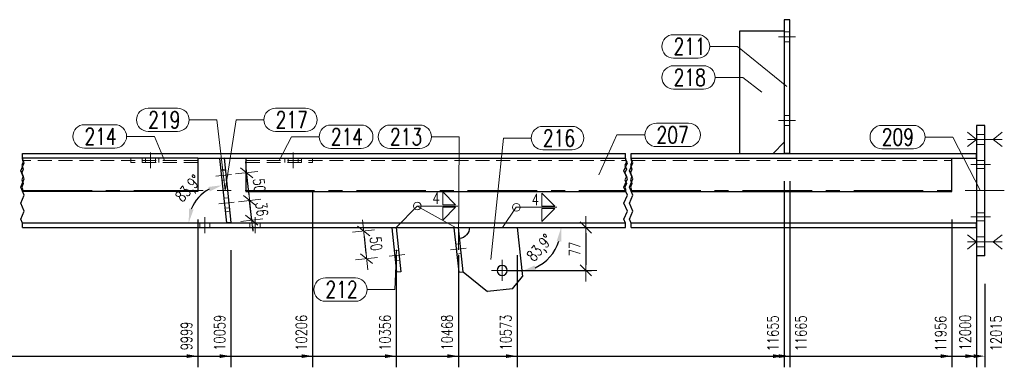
# Model space of a CAD drawing. Header units: millimetres. Extents: x -144 to 709, y 12312 to 12982.
# Tile 27 of 57: x 220 to 397, y 12438 to 12500. Entities that reach past the tile are written whole.
import ezdxf

# ---------------------------------------------------------------- set-up
doc = ezdxf.new("R2010")
doc.units = ezdxf.units.MM
doc.header["$LTSCALE"] = 10
doc.linetypes.add('HIDDEN', pattern=[0.375, 0.25, -0.125])
doc.linetypes.add('MITTE', pattern=[2, 1.25, -0.25, 0.25, -0.25])
doc.layers.get('Defpoints').update_dxf_attribs({"color": 1})
for name, color, linetype, lineweight in [('PS_Bolt', 4, 'Continuous', 13), ('PS_DIM', 4, 'Continuous', 13), ('PS_Hidden', 2, 'HIDDEN', 9), ('PS_Mid', 5, 'MITTE', 15), ('PS_Pos', 1, 'Continuous', 15), ('PS_Shape', 161, 'Continuous', 30), ('PS_SOLID', 7, 'Continuous', 30), ('PS_Weld', 1, 'Continuous', 9)]:
    doc.layers.add(name, color=color, linetype=linetype, lineweight=lineweight)
doc.styles.add('simplex', font='simplex.shx', dxfattribs={"width": 0.75})
doc.dimstyles.new('1_10_GŁ_DS1-LS10', dxfattribs={"dimtxt": 2, "dimasz": 2, "dimexe": 2, "dimexo": 5, "dimgap": 1, "dimtad": 1, "dimjust": 4, "dimdec": 0, "dimlfac": 10, "dimtxsty": 'simplex', "dimblk1": 'NONE', "dimsah": 1, "dimcen": 2, "dimclrd": 256, "dimclre": 256, "dimclrt": 3, "dimadec": 1, "dimazin": 0, "dimtfac": 1, "dimtdec": 0, "dimtmove": 2, "dimatfit": 3, "dimfxl": 1, "dimarcsym": 0})
doc.dimstyles.new('1_10_PRZ', dxfattribs={"dimtxt": 2, "dimasz": 1, "dimexe": 2, "dimexo": 5, "dimgap": 1, "dimtad": 1, "dimdec": 0, "dimlfac": 10, "dimtxsty": 'simplex', "dimblk": 'dimznak', "dimcen": 2, "dimse1": 1, "dimse2": 1, "dimclrt": 3, "dimadec": 1, "dimazin": 0, "dimtfac": 1, "dimtdec": 0, "dimtix": 1, "dimtmove": 2, "dimatfit": 3, "dimldrblk": 'dim-grot', "dimfxl": 1, "dimarcsym": 0})
doc.dimstyles.new('1_10_SC', dxfattribs={"dimtxt": 2, "dimasz": 1, "dimexe": 1, "dimexo": 1, "dimgap": 1, "dimtad": 1, "dimdec": 0, "dimlfac": 10, "dimtxsty": 'simplex', "dimblk": 'dimznak', "dimcen": 2, "dimclrd": 256, "dimclre": 256, "dimclrt": 3, "dimadec": 1, "dimazin": 0, "dimtfac": 1, "dimtdec": 0, "dimtix": 1, "dimtmove": 2, "dimatfit": 3, "dimldrblk": 'dim-grot', "dimfxl": 1, "dimarcsym": 0})
doc.dimstyles.new('średnice', dxfattribs={"dimtxt": 2, "dimasz": 2.5, "dimexe": 1, "dimexo": 1, "dimgap": 1, "dimtad": 1, "dimdec": 0, "dimlfac": 10, "dimtxsty": 'simplex', "dimcen": 2, "dimclrd": 256, "dimclre": 256, "dimclrt": 3, "dimadec": 1, "dimazin": 0, "dimtfac": 1, "dimtdec": 0, "dimtix": 1, "dimtmove": 1, "dimatfit": 0, "dimfxl": 1, "dimarcsym": 0})

# ---------------------------------------------------------------- blocks, each defined once
blk = doc.blocks.new('*D170')
at = {"layer": 'Defpoints', "color": 0, "transparency": 16777216}
for p in [(252.17, 12469.6), (-62.12, 12463.15), (252.17, 12440.05)]:
    blk.add_point(p, dxfattribs=at)
at = {"layer": 'PS_DIM', "lineweight": -2, "transparency": 16777216}
for p, q in [((252.17, 12464.6), (252.17, 12438.05)), ((-62.12, 12458.15), (-62.12, 12438.05)), ((-62.12, 12440.05), (250.17, 12440.05))]:
    blk.add_line(p, q, dxfattribs=at)
at = {"layer": 'PS_DIM', "transparency": 16777216}
blk.add_solid([(250.17, 12440.38), (250.17, 12439.71), (252.17, 12440.05)], dxfattribs=at)
at = {"layer": 'PS_DIM', "color": 3, "transparency": 16777216, "insert": (250.15, 12443.67), "char_height": 2, "attachment_point": 5, "rotation": 90, "style": 'simplex'}
blk.add_mtext('9999', dxfattribs=at)
blk = doc.blocks.new('_None')
blk = doc.blocks.new('*D171')
at = {"layer": 'Defpoints', "color": 0, "transparency": 16777216}
for p in [(258.13, 12464.06), (-62.12, 12463.15), (258.13, 12440.05)]:
    blk.add_point(p, dxfattribs=at)
at = {"layer": 'PS_DIM', "lineweight": -2, "transparency": 16777216}
for p, q in [((258.13, 12459.06), (258.13, 12438.05)), ((-62.12, 12458.15), (-62.12, 12438.05)), ((-62.12, 12440.05), (256.13, 12440.05))]:
    blk.add_line(p, q, dxfattribs=at)
at = {"layer": 'PS_DIM', "transparency": 16777216}
blk.add_solid([(256.13, 12440.38), (256.13, 12439.71), (258.13, 12440.05)], dxfattribs=at)
at = {"layer": 'PS_DIM', "color": 3, "transparency": 16777216, "insert": (256.11, 12444.24), "char_height": 2, "attachment_point": 5, "rotation": 90, "style": 'simplex'}
blk.add_mtext('10059', dxfattribs=at)
blk = doc.blocks.new('*D172')
at = {"layer": 'Defpoints', "color": 0, "transparency": 16777216}
for p in [(272.82, 12474.8), (-62.12, 12463.15), (272.82, 12440.05)]:
    blk.add_point(p, dxfattribs=at)
at = {"layer": 'PS_DIM', "lineweight": -2, "transparency": 16777216}
for p, q in [((272.82, 12469.8), (272.82, 12438.05)), ((-62.12, 12458.15), (-62.12, 12438.05)), ((-62.12, 12440.05), (270.82, 12440.05))]:
    blk.add_line(p, q, dxfattribs=at)
at = {"layer": 'PS_DIM', "transparency": 16777216}
blk.add_solid([(270.82, 12440.38), (270.82, 12439.71), (272.82, 12440.05)], dxfattribs=at)
at = {"layer": 'PS_DIM', "color": 3, "transparency": 16777216, "insert": (270.8, 12444.24), "char_height": 2, "attachment_point": 5, "rotation": 90, "style": 'simplex'}
blk.add_mtext('10206', dxfattribs=at)
blk = doc.blocks.new('*D173')
at = {"layer": 'Defpoints', "color": 0, "transparency": 16777216}
for p in [(-62.12, 12463.15), (287.84, 12463.15), (287.84, 12440.05)]:
    blk.add_point(p, dxfattribs=at)
at = {"layer": 'PS_DIM', "lineweight": -2, "transparency": 16777216}
for p, q in [((-62.12, 12458.15), (-62.12, 12438.05)), ((287.84, 12458.15), (287.84, 12438.05)), ((-62.12, 12440.05), (285.84, 12440.05))]:
    blk.add_line(p, q, dxfattribs=at)
at = {"layer": 'PS_DIM', "transparency": 16777216}
blk.add_solid([(285.84, 12440.38), (285.84, 12439.71), (287.84, 12440.05)], dxfattribs=at)
at = {"layer": 'PS_DIM', "color": 3, "transparency": 16777216, "insert": (285.82, 12444.24), "char_height": 2, "attachment_point": 5, "rotation": 90, "style": 'simplex'}
blk.add_mtext('10356', dxfattribs=at)
blk = doc.blocks.new('*D174')
at = {"layer": 'Defpoints', "color": 0, "transparency": 16777216}
for p in [(-62.12, 12463.15), (299, 12463.15), (299, 12440.05)]:
    blk.add_point(p, dxfattribs=at)
at = {"layer": 'PS_DIM', "lineweight": -2, "transparency": 16777216}
for p, q in [((-62.12, 12458.15), (-62.12, 12438.05)), ((299, 12458.15), (299, 12438.05)), ((-62.12, 12440.05), (297, 12440.05))]:
    blk.add_line(p, q, dxfattribs=at)
at = {"layer": 'PS_DIM', "transparency": 16777216}
blk.add_solid([(297, 12440.38), (297, 12439.71), (299, 12440.05)], dxfattribs=at)
at = {"layer": 'PS_DIM', "color": 3, "transparency": 16777216, "insert": (296.98, 12444.28), "char_height": 2, "attachment_point": 5, "rotation": 90, "style": 'simplex'}
blk.add_mtext('10468', dxfattribs=at)
blk = doc.blocks.new('*D175')
at = {"layer": 'Defpoints', "color": 0, "transparency": 16777216}
for p in [(-62.12, 12463.15), (309.56, 12463.15), (309.56, 12440.05)]:
    blk.add_point(p, dxfattribs=at)
at = {"layer": 'PS_DIM', "lineweight": -2, "transparency": 16777216}
for p, q in [((-62.12, 12458.15), (-62.12, 12438.05)), ((309.56, 12458.15), (309.56, 12438.05)), ((-62.12, 12440.05), (307.56, 12440.05))]:
    blk.add_line(p, q, dxfattribs=at)
at = {"layer": 'PS_DIM', "transparency": 16777216}
blk.add_solid([(307.56, 12440.38), (307.56, 12439.71), (309.56, 12440.05)], dxfattribs=at)
at = {"layer": 'PS_DIM', "color": 3, "transparency": 16777216, "insert": (307.54, 12444.28), "char_height": 2, "attachment_point": 5, "rotation": 90, "style": 'simplex'}
blk.add_mtext('10573', dxfattribs=at)
blk = doc.blocks.new('*D176')
at = {"layer": 'Defpoints', "color": 0, "transparency": 16777216}
for p in [(357.56, 12476.45), (-62.12, 12463.15), (357.56, 12440.05)]:
    blk.add_point(p, dxfattribs=at)
at = {"layer": 'PS_DIM', "lineweight": -2, "transparency": 16777216}
for p, q in [((357.56, 12471.45), (357.56, 12438.05)), ((-62.12, 12458.15), (-62.12, 12438.05)), ((-62.12, 12440.05), (355.56, 12440.05))]:
    blk.add_line(p, q, dxfattribs=at)
at = {"layer": 'PS_DIM', "transparency": 16777216}
blk.add_solid([(355.56, 12440.38), (355.56, 12439.71), (357.56, 12440.05)], dxfattribs=at)
at = {"layer": 'PS_DIM', "color": 3, "transparency": 16777216, "insert": (355.54, 12444.14), "char_height": 2, "attachment_point": 5, "rotation": 90, "style": 'simplex'}
blk.add_mtext('11655', dxfattribs=at)
blk = doc.blocks.new('*D177')
at = {"layer": 'Defpoints', "color": 0, "transparency": 16777216}
for p in [(358.56, 12476.45), (-62.12, 12463.15), (358.56, 12440.05)]:
    blk.add_point(p, dxfattribs=at)
at = {"layer": 'PS_DIM', "lineweight": -2, "transparency": 16777216}
for p, q in [((358.56, 12471.45), (358.56, 12438.05)), ((-62.12, 12458.15), (-62.12, 12438.05)), ((-62.12, 12440.05), (356.56, 12440.05))]:
    blk.add_line(p, q, dxfattribs=at)
at = {"layer": 'PS_DIM', "transparency": 16777216}
blk.add_solid([(356.56, 12440.38), (356.56, 12439.71), (358.56, 12440.05)], dxfattribs=at)
at = {"layer": 'PS_DIM', "color": 3, "transparency": 16777216, "insert": (360.58, 12444.14), "char_height": 2, "attachment_point": 5, "rotation": 90, "style": 'simplex'}
blk.add_mtext('11665', dxfattribs=at)
blk = doc.blocks.new('*D178')
at = {"layer": 'Defpoints', "color": 0, "transparency": 16777216}
for p in [(387.7, 12469.6), (-62.12, 12463.15), (387.7, 12440.05)]:
    blk.add_point(p, dxfattribs=at)
at = {"layer": 'PS_DIM', "lineweight": -2, "transparency": 16777216}
for p, q in [((387.7, 12464.6), (387.7, 12438.05)), ((-62.12, 12458.15), (-62.12, 12438.05)), ((-62.12, 12440.05), (385.7, 12440.05))]:
    blk.add_line(p, q, dxfattribs=at)
at = {"layer": 'PS_DIM', "transparency": 16777216}
blk.add_solid([(385.7, 12440.38), (385.7, 12439.71), (387.7, 12440.05)], dxfattribs=at)
at = {"layer": 'PS_DIM', "color": 3, "transparency": 16777216, "insert": (385.68, 12444.1), "char_height": 2, "attachment_point": 5, "rotation": 90, "style": 'simplex'}
blk.add_mtext('11956', dxfattribs=at)
blk = doc.blocks.new('*D179')
at = {"layer": 'Defpoints', "color": 0, "transparency": 16777216}
for p in [(-62.12, 12463.15), (392.11, 12463.15), (392.11, 12440.05)]:
    blk.add_point(p, dxfattribs=at)
at = {"layer": 'PS_DIM', "lineweight": -2, "transparency": 16777216}
for p, q in [((-62.12, 12458.15), (-62.12, 12438.05)), ((392.11, 12458.15), (392.11, 12438.05)), ((-62.12, 12440.05), (390.11, 12440.05))]:
    blk.add_line(p, q, dxfattribs=at)
at = {"layer": 'PS_DIM', "transparency": 16777216}
blk.add_solid([(390.11, 12440.38), (390.11, 12439.71), (392.11, 12440.05)], dxfattribs=at)
at = {"layer": 'PS_DIM', "color": 3, "transparency": 16777216, "insert": (390.09, 12444.28), "char_height": 2, "attachment_point": 5, "rotation": 90, "style": 'simplex'}
blk.add_mtext('12000', dxfattribs=at)
blk = doc.blocks.new('*D180')
at = {"layer": 'Defpoints', "color": 0, "transparency": 16777216}
for p in [(-62.12, 12463.15), (393.61, 12458.05), (393.61, 12440.05)]:
    blk.add_point(p, dxfattribs=at)
at = {"layer": 'PS_DIM', "lineweight": -2, "transparency": 16777216}
for p, q in [((-62.12, 12458.15), (-62.12, 12438.05)), ((393.61, 12453.05), (393.61, 12438.05)), ((-62.12, 12440.05), (391.61, 12440.05))]:
    blk.add_line(p, q, dxfattribs=at)
at = {"layer": 'PS_DIM', "transparency": 16777216}
blk.add_solid([(391.61, 12440.38), (391.61, 12439.71), (393.61, 12440.05)], dxfattribs=at)
at = {"layer": 'PS_DIM', "color": 3, "transparency": 16777216, "insert": (395.63, 12444.14), "char_height": 2, "attachment_point": 5, "rotation": 90, "style": 'simplex'}
blk.add_mtext('12015', dxfattribs=at)
blk = doc.blocks.new('*D181')
at = {"layer": 'Defpoints', "color": 0, "transparency": 16777216}
for p in [(220.67, 12463.15), (309.56, 12463.15), (329.06, 12463.15), (314, 12456.59), (310.51, 12454.32)]:
    blk.add_point(p, dxfattribs=at)
at = {"layer": 'PS_DIM', "lineweight": -2, "transparency": 16777216}
blk.add_arc((309.56, 12463.15), 7.92, 294.2582, 341.8338, dxfattribs=at)
at = {"layer": 'PS_DIM', "transparency": 16777216}
for points in [[(316.68, 12460.74), (317.5, 12460.61), (317.48, 12463.15)], [(312.93, 12455.52), (312.71, 12456.33), (310.4, 12455.27)]]:
    blk.add_solid(points, dxfattribs=at)
at = {"layer": 'PS_DIM', "color": 3, "transparency": 16777216, "insert": (313.82, 12459.32), "char_height": 2, "attachment_point": 5, "rotation": 48.046, "style": 'simplex'}
blk.add_mtext('83,9°', dxfattribs=at)
blk = doc.blocks.new('dimznak')
at = {"color": 0}
for points in [[(0, 2), (0, -2)], [(-2, 0), (2, 0)]]:
    blk.add_lwpolyline(points, dxfattribs=at)
at = {"color": 2}
blk.add_lwpolyline([(1, 1), (-1, -1)], dxfattribs=at)
blk = doc.blocks.new('*D182')
at = {"layer": 'Defpoints', "color": 0, "transparency": 16777216}
for p in [(287.05, 12463.06), (282.5, 12457.55), (287.58, 12458.09)]:
    blk.add_point(p, dxfattribs=at)
at = {"layer": 'PS_DIM', "color": 0, "lineweight": -2, "transparency": 16777216}
blk.add_line((282.07, 12461.52), (282.39, 12458.54), dxfattribs=at)
for p, rotation in [((281.97, 12462.52), 96.09200278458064), ((282.5, 12457.55), 276.0920027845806)]:
    blk.add_blockref('dimznak', p, dxfattribs=dict(at, rotation=rotation))
at = {"layer": 'PS_DIM', "color": 3, "transparency": 16777216, "insert": (284.22, 12460.24), "char_height": 2, "attachment_point": 5, "rotation": 276.092, "style": 'simplex'}
blk.add_mtext('50', dxfattribs=at)
blk = doc.blocks.new('dim-grot')
blk.add_hatch(color=256).paths.add_polyline_path([(0, 0), (-2, 0.5), (-2, -0.5)])
blk.add_lwpolyline([(0, 0), (-2, 0.5), (-2, -0.5), (0, 0)])
blk = doc.blocks.new('*D184')
at = {"layer": 'Defpoints', "color": 0, "transparency": 16777216}
for p in [(256.1, 12475.51), (253.53, 12469.61), (220.67, 12464), (257.33, 12464), (329.06, 12464)]:
    blk.add_point(p, dxfattribs=at)
at = {"layer": 'PS_DIM', "lineweight": -2, "transparency": 16777216}
blk.add_arc((257.33, 12464), 6.78, 117.3357, 158.7563, dxfattribs=at)
at = {"layer": 'PS_DIM', "transparency": 16777216}
for points in [[(254.09, 12470.42), (254.33, 12469.62), (256.61, 12470.74)], [(251.42, 12466.38), (250.6, 12466.53), (250.55, 12464)]]:
    blk.add_solid(points, dxfattribs=at)
at = {"layer": 'PS_DIM', "color": 3, "transparency": 16777216, "insert": (250.66, 12469.99), "char_height": 2, "attachment_point": 5, "rotation": 48.046, "style": 'simplex'}
blk.add_mtext('83,9°', dxfattribs=at)
blk = doc.blocks.new('*D185')
at = {"layer": 'Defpoints', "color": 0, "transparency": 16777216}
for p in [(257.75, 12467.59), (261.5, 12467.99), (258.13, 12464.06)]:
    blk.add_point(p, dxfattribs=at)
at = {"layer": 'PS_DIM', "color": 0, "lineweight": -2, "transparency": 16777216}
for p, q in [((261.39, 12468.99), (261.29, 12469.98)), ((261.88, 12464.46), (261.5, 12467.99)), ((261.98, 12463.47), (262.09, 12462.47))]:
    blk.add_line(p, q, dxfattribs=at)
for p, rotation in [((261.5, 12467.99), 276.0920027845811), ((261.88, 12464.46), 96.09200278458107)]:
    blk.add_blockref('dimznak', p, dxfattribs=dict(at, rotation=rotation))
at = {"layer": 'PS_DIM', "color": 3, "transparency": 16777216, "insert": (263.68, 12466.44), "char_height": 2, "attachment_point": 5, "rotation": 276.092, "style": 'simplex'}
blk.add_mtext('36', dxfattribs=at)
blk = doc.blocks.new('*D186')
at = {"layer": 'Defpoints', "color": 0, "transparency": 16777216}
for p in [(258.21, 12472.67), (260.97, 12472.97), (257.75, 12467.59)]:
    blk.add_point(p, dxfattribs=at)
at = {"layer": 'PS_DIM', "color": 0, "lineweight": -2, "transparency": 16777216}
blk.add_line((261.39, 12468.99), (261.07, 12471.97), dxfattribs=at)
for p, rotation in [((260.97, 12472.97), 96.09200278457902), ((261.5, 12467.99), 276.092002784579)]:
    blk.add_blockref('dimznak', p, dxfattribs=dict(at, rotation=rotation))
at = {"layer": 'PS_DIM', "color": 3, "transparency": 16777216, "insert": (263.22, 12470.69), "char_height": 2, "attachment_point": 5, "rotation": 276.092, "style": 'simplex'}
blk.add_mtext('50', dxfattribs=at)
blk = doc.blocks.new('*D223')
at = {"layer": 'Defpoints', "color": 0, "transparency": 16777216}
for p in [(306.9, 12463.15), (306.87, 12455.44), (321.91, 12455.44)]:
    blk.add_point(p, dxfattribs=at)
at = {"layer": 'PS_DIM', "lineweight": -2, "transparency": 16777216}
for p, q in [((307.9, 12463.15), (322.91, 12463.15)), ((321.91, 12462.15), (321.91, 12456.44)), ((307.87, 12455.44), (322.91, 12455.44))]:
    blk.add_line(p, q, dxfattribs=at)
for p, rotation in [((321.91, 12463.15), 90), ((321.91, 12455.44), 270)]:
    blk.add_blockref('dimznak', p, dxfattribs=dict(at, rotation=rotation))
at = {"layer": 'PS_DIM', "color": 3, "transparency": 16777216, "insert": (319.91, 12459.29), "char_height": 2, "attachment_point": 5, "rotation": 90, "style": 'simplex'}
blk.add_mtext('77', dxfattribs=at)
blk = doc.blocks.new('*X396')
at = {"color": 1}
for p, q in [((220.67, 12475.46), (220.67, 12476.45)), ((329.06, 12475.46), (329.06, 12476.45)), ((330.06, 12475.46), (330.06, 12476.45)), ((220.37, 12473.3), (220.98, 12474.74)), ((220.81, 12474.92), (220.54, 12474.27)), ((220.54, 12474.27), (220.81, 12473.62)), ((220.67, 12475.6), (220.67, 12475.24)), ((220.98, 12474.74), (220.67, 12475.46)), ((220.67, 12475.24), (220.81, 12474.92)), ((328.76, 12473.3), (329.37, 12474.74)), ((329.2, 12474.92), (328.93, 12474.27)), ((328.93, 12474.27), (329.2, 12473.62)), ((329.06, 12475.6), (329.06, 12475.24)), ((329.37, 12474.74), (329.06, 12475.46)), ((329.06, 12475.24), (329.2, 12474.92)), ((329.76, 12473.3), (330.37, 12474.74)), ((330.2, 12474.92), (329.93, 12474.27)), ((329.93, 12474.27), (330.2, 12473.62)), ((330.06, 12475.6), (330.06, 12475.24)), ((330.37, 12474.74), (330.06, 12475.46)), ((330.06, 12475.24), (330.2, 12474.92)), ((220.98, 12471.85), (220.37, 12473.3)), ((220.81, 12473.62), (220.54, 12472.97)), ((220.54, 12472.97), (220.81, 12472.32)), ((329.37, 12471.85), (328.76, 12473.3)), ((329.2, 12473.62), (328.93, 12472.97)), ((328.93, 12472.97), (329.2, 12472.32)), ((330.37, 12471.85), (329.76, 12473.3)), ((330.2, 12473.62), (329.93, 12472.97)), ((329.93, 12472.97), (330.2, 12472.32)), ((220.37, 12470.41), (220.98, 12471.85)), ((220.81, 12472.32), (220.54, 12471.67)), ((220.54, 12471.67), (220.81, 12471.02)), ((220.81, 12471.02), (220.54, 12470.37)), ((328.76, 12470.41), (329.37, 12471.85)), ((329.2, 12472.32), (328.93, 12471.67)), ((328.93, 12471.67), (329.2, 12471.02)), ((329.2, 12471.02), (328.93, 12470.37)), ((329.76, 12470.41), (330.37, 12471.85)), ((330.2, 12472.32), (329.93, 12471.67)), ((329.93, 12471.67), (330.2, 12471.02)), ((330.2, 12471.02), (329.93, 12470.37)), ((220.98, 12468.97), (220.37, 12470.41)), ((220.37, 12467.53), (220.98, 12468.97)), ((220.54, 12470.37), (220.67, 12470.04)), ((220.67, 12470.04), (220.67, 12469.6)), ((329.37, 12468.97), (328.76, 12470.41)), ((328.76, 12467.53), (329.37, 12468.97)), ((328.93, 12470.37), (329.06, 12470.04)), ((329.06, 12470.04), (329.06, 12469.6)), ((330.37, 12468.97), (329.76, 12470.41)), ((329.76, 12467.53), (330.37, 12468.97)), ((329.93, 12470.37), (330.06, 12470.04)), ((330.06, 12470.04), (330.06, 12469.6)), ((220.98, 12466.09), (220.37, 12467.53)), ((329.37, 12466.09), (328.76, 12467.53)), ((330.37, 12466.09), (329.76, 12467.53)), ((220.37, 12464.65), (220.98, 12466.09)), ((328.76, 12464.65), (329.37, 12466.09)), ((329.76, 12464.65), (330.37, 12466.09)), ((220.67, 12463.93), (220.37, 12464.65)), ((220.67, 12463.15), (220.67, 12463.93)), ((329.06, 12463.93), (328.76, 12464.65)), ((329.06, 12463.15), (329.06, 12463.93)), ((330.06, 12463.93), (329.76, 12464.65)), ((330.06, 12463.15), (330.06, 12463.93))]:
    blk.add_line(p, q, dxfattribs=at)
at = {"layer": 'PS_Hidden', "color": 2, "linetype": 'HIDDEN'}
for p, q in [((358.56, 12498.25), (357.56, 12498.25)), ((358.56, 12496.45), (357.56, 12496.45)), ((358.56, 12483.25), (357.56, 12483.25)), ((358.56, 12481.45), (357.56, 12481.45)), ((393.61, 12479.85), (392.11, 12479.85)), ((393.61, 12478.05), (392.11, 12478.05)), ((252.17, 12475.2), (220.67, 12475.2)), ((240.17, 12474.8), (240.17, 12475.6)), ((252.17, 12474.8), (240.17, 12474.8)), ((242.17, 12474.8), (242.17, 12475.6)), ((242.77, 12474.8), (242.77, 12475.6)), ((244.57, 12474.8), (244.57, 12475.6)), ((245.17, 12475.6), (245.17, 12474.8)), ((260.82, 12475.2), (329.06, 12475.2)), ((260.82, 12474.8), (272.82, 12474.8)), ((267.82, 12474.8), (267.82, 12475.6)), ((268.42, 12474.8), (268.42, 12475.6)), ((270.22, 12474.8), (270.22, 12475.6)), ((270.82, 12475.6), (270.82, 12474.8)), ((272.82, 12474.8), (272.82, 12475.6)), ((330.06, 12475.2), (387.7, 12475.2)), ((393.61, 12475.15), (392.11, 12475.15)), ((256.31, 12473.52), (257.11, 12473.61)), ((257.12, 12473.46), (256.33, 12473.37)), ((393.61, 12473.75), (392.11, 12473.75)), ((257.31, 12471.67), (256.52, 12471.59)), ((257.65, 12468.49), (256.86, 12468.4)), ((257.84, 12466.7), (257.05, 12466.61)), ((257.91, 12466.05), (257.12, 12465.97)), ((393.61, 12465.75), (392.11, 12465.75)), ((252.56, 12464), (252.56, 12463.15)), ((254.36, 12464), (254.36, 12463.15)), ((257.33, 12464), (257.33, 12463.98)), ((257.51, 12464), (257.33, 12463.98)), ((261.56, 12464), (261.56, 12463.15)), ((263.36, 12464), (263.36, 12463.15)), ((393.61, 12464.35), (392.11, 12464.35)), ((299.31, 12460.25), (298.52, 12460.16)), ((393.61, 12461.45), (392.11, 12461.45)), ((288.28, 12459.07), (287.48, 12458.98)), ((299.5, 12458.46), (298.71, 12458.37)), ((393.61, 12459.65), (392.11, 12459.65)), ((288.47, 12457.28), (287.67, 12457.19))]:
    blk.add_line(p, q, dxfattribs=at)
at = {"layer": 'PS_Mid', "color": 5, "linetype": 'MITTE'}
for p, q in [((356.56, 12497.35), (359.56, 12497.35)), ((356.56, 12497.35), (359.56, 12497.35)), ((356.56, 12497.35), (359.56, 12497.35)), ((356.56, 12497.35), (359.56, 12497.35)), ((356.56, 12482.35), (359.56, 12482.35)), ((356.56, 12482.35), (359.56, 12482.35)), ((356.56, 12482.35), (359.56, 12482.35)), ((356.56, 12482.35), (359.56, 12482.35)), ((391.11, 12478.95), (394.61, 12478.95)), ((391.11, 12478.95), (394.61, 12478.95)), ((243.67, 12476.6), (243.67, 12473.8)), ((269.32, 12476.6), (269.32, 12473.8)), ((391.11, 12474.45), (394.61, 12474.45)), ((391.11, 12474.45), (394.61, 12474.45)), ((255.43, 12472.37), (258.21, 12472.67)), ((220.67, 12469.8), (329.06, 12469.8)), ((330.06, 12469.8), (397.11, 12469.8)), ((255.96, 12467.4), (258.74, 12467.7)), ((253.46, 12462.15), (253.46, 12465)), ((253.46, 12462.15), (253.46, 12465)), ((262.46, 12462.15), (262.46, 12465)), ((262.46, 12462.15), (262.46, 12465)), ((391.11, 12465.05), (394.61, 12465.05)), ((391.11, 12465.05), (394.61, 12465.05)), ((391.11, 12460.55), (394.61, 12460.55)), ((391.11, 12460.55), (394.61, 12460.55)), ((297.62, 12459.16), (300.4, 12459.46)), ((297.62, 12459.16), (300.4, 12459.46)), ((286.58, 12457.98), (289.37, 12458.28)), ((286.58, 12457.98), (289.37, 12458.28)), ((306.87, 12457.34), (306.87, 12453.54)), ((308.77, 12455.44), (304.97, 12455.44))]:
    blk.add_line(p, q, dxfattribs=at)
at = {"layer": 'PS_SOLID', "color": 7, "linetype": 'Continuous'}
for p, q in [((357.56, 12500.45), (357.56, 12476.45)), ((358.56, 12500.45), (357.56, 12500.45)), ((358.56, 12476.45), (358.56, 12500.45)), ((349.56, 12476.45), (349.56, 12498.45)), ((349.56, 12498.45), (357.56, 12498.45)), ((392.11, 12481.45), (392.11, 12458.05)), ((393.61, 12481.45), (392.11, 12481.45)), ((393.61, 12458.05), (393.61, 12481.45)), ((355.56, 12476.45), (357.56, 12478.45)), ((220.67, 12476.45), (329.06, 12476.45)), ((330.06, 12476.45), (392.11, 12476.45)), ((358.56, 12476.45), (357.56, 12476.45)), ((392.11, 12475.6), (392.11, 12476.45)), ((252.17, 12475.6), (220.67, 12475.6)), ((252.17, 12475.6), (252.17, 12469.6)), ((252.17, 12475.6), (260.82, 12475.6)), ((256.89, 12475.6), (256.1, 12475.51)), ((256.1, 12475.51), (257.33, 12464)), ((256.89, 12475.6), (258.13, 12464.06)), ((260.82, 12475.6), (260.82, 12469.6)), ((260.82, 12475.6), (329.06, 12475.6)), ((330.06, 12475.6), (387.7, 12475.6)), ((387.7, 12469.6), (387.7, 12475.6)), ((387.7, 12475.6), (392.11, 12475.6)), ((252.17, 12469.6), (220.67, 12469.6)), ((260.82, 12469.6), (329.06, 12469.6)), ((330.06, 12469.6), (387.7, 12469.6)), ((220.67, 12464), (329.06, 12464)), ((258.13, 12464.06), (257.51, 12464)), ((330.06, 12464), (392.11, 12464)), ((392.11, 12463.15), (392.11, 12464)), ((220.67, 12463.15), (329.06, 12463.15)), ((287.84, 12463.15), (287.05, 12463.06)), ((287.05, 12463.06), (287.89, 12455.11)), ((287.84, 12463.15), (288.69, 12455.19)), ((298.21, 12463.06), (299, 12463.15)), ((298.21, 12463.06), (299.06, 12455.11)), ((299.85, 12455.19), (299, 12463.15)), ((309.56, 12463.15), (310.51, 12454.32)), ((330.06, 12463.15), (392.11, 12463.15)), ((393.61, 12458.05), (392.11, 12458.05)), ((288.69, 12455.19), (287.89, 12455.11)), ((299.06, 12455.11), (299.85, 12455.19)), ((299.85, 12455.19), (304.25, 12451.64)), ((308.73, 12452.12), (310.51, 12454.32)), ((308.73, 12452.12), (304.25, 12451.64))]:
    blk.add_line(p, q, dxfattribs=at)
at = {"layer": 'PS_SOLID', "color": 7, "extrusion": (0, 0, -1)}
blk.add_circle((-306.87, 12455.44), 0.9, dxfattribs=at)
at = {"layer": 'PS_SOLID', "extrusion": (0, 0, -1)}
blk.add_arc((-299, 12463.15), 2, 180, 263.908, dxfattribs=at)
blk = doc.blocks.new('*X397')
at = {"color": 30, "linetype": 'Continuous'}
for p, q in [((392.11, 12460.55), (390.51, 12461.83)), ((390.51, 12459.27), (392.11, 12460.55)), ((390.51, 12460.55), (396.71, 12460.55)), ((395.11, 12460.55), (396.71, 12461.83)), ((396.71, 12459.27), (395.11, 12460.55))]:
    blk.add_line(p, q, dxfattribs=at)
blk = doc.blocks.new('*X398')
at = {"color": 30, "linetype": 'Continuous'}
for p, q in [((392.11, 12478.95), (390.51, 12480.23)), ((395.11, 12478.95), (396.71, 12480.23)), ((390.51, 12477.67), (392.11, 12478.95)), ((390.51, 12478.95), (396.71, 12478.95)), ((396.71, 12477.67), (395.11, 12478.95))]:
    blk.add_line(p, q, dxfattribs=at)
blk = doc.blocks.new('*X399')
at = {"color": 30, "linetype": 'Continuous'}
for p, q in [((392.11, 12478.95), (390.51, 12480.23)), ((395.11, 12478.95), (396.71, 12480.23)), ((390.51, 12477.67), (392.11, 12478.95)), ((390.51, 12478.95), (396.71, 12478.95)), ((396.71, 12477.67), (395.11, 12478.95))]:
    blk.add_line(p, q, dxfattribs=at)
blk = doc.blocks.new('*X401')
at = {"color": 30, "linetype": 'Continuous'}
for p, q in [((392.11, 12460.55), (390.51, 12461.83)), ((390.51, 12459.27), (392.11, 12460.55)), ((390.51, 12460.55), (396.71, 12460.55)), ((395.11, 12460.55), (396.71, 12461.83)), ((396.71, 12459.27), (395.11, 12460.55))]:
    blk.add_line(p, q, dxfattribs=at)
blk = doc.blocks.new('*X409')
at = {"color": 1}
for p, q in [((337.67, 12497.75), (342.07, 12497.75)), ((344.17, 12495.65), (349.17, 12495.65)), ((358.06, 12488.45), (349.17, 12495.65)), ((337.67, 12493.55), (342.07, 12493.55))]:
    blk.add_line(p, q, dxfattribs=at)
for centre, start, end in [((337.67, 12495.65), 90, 270), ((342.07, 12495.65), 270, 90)]:
    blk.add_arc(centre, 2.1, start, end, dxfattribs=at)
at = {"color": 2, "style": 'simplex', "width": 0.75}
blk.add_text('211', height=3, dxfattribs=at).set_placement((337.67, 12494.15))
blk = doc.blocks.new('*X410')
at = {"color": 1}
for p, q in [((337.69, 12492.18), (343.05, 12492.18)), ((345.15, 12490.08), (350.15, 12490.08)), ((353.56, 12487.45), (350.15, 12490.08)), ((337.69, 12487.98), (343.05, 12487.98))]:
    blk.add_line(p, q, dxfattribs=at)
for centre, start, end in [((337.69, 12490.08), 90, 270), ((343.05, 12490.08), 270, 90)]:
    blk.add_arc(centre, 2.1, start, end, dxfattribs=at)
at = {"color": 2, "style": 'simplex', "width": 0.75}
blk.add_text('218', height=3, dxfattribs=at).set_placement((337.69, 12488.58))
blk = doc.blocks.new('*X411')
at = {"color": 1}
for p, q in [((334.61, 12481.86), (340.39, 12481.86)), ((324.26, 12472.6), (327.51, 12479.76)), ((327.51, 12479.76), (332.51, 12479.76)), ((334.61, 12477.66), (340.39, 12477.66))]:
    blk.add_line(p, q, dxfattribs=at)
for centre, start, end in [((334.61, 12479.76), 90, 270), ((340.39, 12479.76), 270, 90)]:
    blk.add_arc(centre, 2.1, start, end, dxfattribs=at)
at = {"color": 2, "style": 'simplex', "width": 0.75}
blk.add_text('207', height=3, dxfattribs=at).set_placement((334.61, 12478.26))
blk = doc.blocks.new('*X412')
at = {"color": 1}
for p, q in [((375.09, 12481.48), (380.77, 12481.48)), ((382.87, 12479.38), (387.87, 12479.38)), ((392.86, 12469.75), (387.87, 12479.38)), ((375.09, 12477.28), (380.77, 12477.28))]:
    blk.add_line(p, q, dxfattribs=at)
for centre, start, end in [((375.09, 12479.38), 90, 270), ((380.77, 12479.38), 270, 90)]:
    blk.add_arc(centre, 2.1, start, end, dxfattribs=at)
at = {"color": 2, "style": 'simplex', "width": 0.75}
blk.add_text('209', height=3, dxfattribs=at).set_placement((375.09, 12477.88))
blk = doc.blocks.new('*X426')
at = {"color": 1}
for p, q in [((276.09, 12481.54), (281.55, 12481.54)), ((266.82, 12475.2), (268.99, 12479.44)), ((268.99, 12479.44), (273.99, 12479.44)), ((276.09, 12477.34), (281.55, 12477.34))]:
    blk.add_line(p, q, dxfattribs=at)
for centre, start, end in [((276.09, 12479.44), 90, 270), ((281.55, 12479.44), 270, 90)]:
    blk.add_arc(centre, 2.1, start, end, dxfattribs=at)
at = {"color": 2, "style": 'simplex', "width": 0.75}
blk.add_text('214', height=3, dxfattribs=at).set_placement((276.09, 12477.94))
blk = doc.blocks.new('*X427')
at = {"color": 1}
for p, q in [((287.87, 12459.13), (287.59, 12452)), ((275.13, 12454.1), (280.49, 12454.1)), ((282.59, 12452), (287.59, 12452)), ((275.13, 12449.9), (280.49, 12449.9))]:
    blk.add_line(p, q, dxfattribs=at)
for centre, start, end in [((275.13, 12452), 90, 270), ((280.49, 12452), 270, 90)]:
    blk.add_arc(centre, 2.1, start, end, dxfattribs=at)
at = {"color": 2, "style": 'simplex', "width": 0.75}
blk.add_text('212', height=3, dxfattribs=at).set_placement((275.13, 12450.5))
blk = doc.blocks.new('*X428')
at = {"color": 1}
for p, q in [((266.17, 12484.57), (271.53, 12484.57)), ((257.11, 12469.79), (259.07, 12482.47)), ((259.07, 12482.47), (264.07, 12482.47)), ((266.17, 12480.37), (271.53, 12480.37))]:
    blk.add_line(p, q, dxfattribs=at)
for centre, start, end in [((266.17, 12482.47), 90, 270), ((271.53, 12482.47), 270, 90)]:
    blk.add_arc(centre, 2.1, start, end, dxfattribs=at)
at = {"color": 2, "style": 'simplex', "width": 0.75}
blk.add_text('217', height=3, dxfattribs=at).set_placement((266.17, 12480.97))
blk = doc.blocks.new('*X429')
at = {"color": 1}
for p, q in [((243.27, 12484.57), (248.52, 12484.57)), ((250.62, 12482.47), (255.62, 12482.47)), ((257.11, 12469.79), (255.62, 12482.47)), ((243.27, 12480.37), (248.52, 12480.37))]:
    blk.add_line(p, q, dxfattribs=at)
for centre, start, end in [((243.27, 12482.47), 90, 270), ((248.52, 12482.47), 270, 90)]:
    blk.add_arc(centre, 2.1, start, end, dxfattribs=at)
at = {"color": 2, "style": 'simplex', "width": 0.75}
blk.add_text('219', height=3, dxfattribs=at).set_placement((243.27, 12480.97))
blk = doc.blocks.new('*X430')
at = {"color": 1}
for p, q in [((286.71, 12481.53), (292.07, 12481.53)), ((294.17, 12479.43), (299.17, 12479.43)), ((299.03, 12459.13), (299.17, 12479.43)), ((286.71, 12477.33), (292.07, 12477.33))]:
    blk.add_line(p, q, dxfattribs=at)
for centre, start, end in [((286.71, 12479.43), 90, 270), ((292.07, 12479.43), 270, 90)]:
    blk.add_arc(centre, 2.1, start, end, dxfattribs=at)
at = {"color": 2, "style": 'simplex', "width": 0.75}
blk.add_text('213', height=3, dxfattribs=at).set_placement((286.71, 12477.93))
blk = doc.blocks.new('*X431')
at = {"color": 1}
for p, q in [((231.82, 12481.6), (237.28, 12481.6)), ((239.38, 12479.5), (244.38, 12479.5)), ((246.17, 12475.2), (244.38, 12479.5)), ((231.82, 12477.4), (237.28, 12477.4))]:
    blk.add_line(p, q, dxfattribs=at)
for centre, start, end in [((231.82, 12479.5), 90, 270), ((237.28, 12479.5), 270, 90)]:
    blk.add_arc(centre, 2.1, start, end, dxfattribs=at)
at = {"color": 2, "style": 'simplex', "width": 0.75}
blk.add_text('214', height=3, dxfattribs=at).set_placement((231.82, 12478))
blk = doc.blocks.new('*X432')
at = {"color": 1}
for p, q in [((314.19, 12481.29), (319.44, 12481.29)), ((304.86, 12457.39), (307.09, 12479.19)), ((307.09, 12479.19), (312.09, 12479.19)), ((314.19, 12477.09), (319.44, 12477.09))]:
    blk.add_line(p, q, dxfattribs=at)
for centre, start, end in [((314.19, 12479.19), 90, 270), ((319.44, 12479.19), 270, 90)]:
    blk.add_arc(centre, 2.1, start, end, dxfattribs=at)
at = {"color": 2, "style": 'simplex', "width": 0.75}
blk.add_text('216', height=3, dxfattribs=at).set_placement((314.19, 12477.69))
blk = doc.blocks.new('*X495')
at = {"color": 3}
for p, q in [((298.51, 12467.23), (296.21, 12469.53)), ((296.21, 12469.53), (296.21, 12467.23)), ((296.21, 12467.23), (298.51, 12467.23)), ((296.21, 12466.77), (298.51, 12466.77)), ((298.51, 12466.77), (296.21, 12464.47)), ((296.21, 12464.47), (296.21, 12466.77))]:
    blk.add_line(p, q, dxfattribs=at)
at = {"color": 9}
for p, q in [((287.84, 12463.15), (291.61, 12467)), ((298.61, 12463.1), (291.61, 12467)), ((298.61, 12463.1), (291.61, 12467)), ((291.61, 12467), (298.89, 12467))]:
    blk.add_line(p, q, dxfattribs=at)
blk.add_circle((291.61, 12467), 0.69, dxfattribs=at)
at = {"color": 2, "style": 'simplex', "width": 0.75}
blk.add_text('4', height=2, dxfattribs=at).set_placement((294.37, 12467.4))
blk = doc.blocks.new('*X496')
at = {"color": 3}
for p, q in [((316.32, 12467), (314.02, 12469.3)), ((314.02, 12469.3), (314.02, 12467)), ((314.02, 12467), (316.32, 12467)), ((314.02, 12466.54), (316.32, 12466.54)), ((316.32, 12466.54), (314.02, 12464.24)), ((314.02, 12464.24), (314.02, 12466.54))]:
    blk.add_line(p, q, dxfattribs=at)
at = {"color": 9}
for p, q in [((306.95, 12463.15), (309.42, 12466.77)), ((309.42, 12466.77), (316.7, 12466.77))]:
    blk.add_line(p, q, dxfattribs=at)
blk.add_circle((309.42, 12466.77), 0.69, dxfattribs=at)
at = {"color": 2, "style": 'simplex', "width": 0.75}
blk.add_text('4', height=2, dxfattribs=at).set_placement((312.18, 12467.17))

msp = doc.modelspace()

# ---------------------------------------------------------------- block references
at = {"layer": 'PS_Bolt', "color": 30}
for name in ['*X398', '*X399', '*X397', '*X401']:
    msp.add_blockref(name, (0, 0), dxfattribs=at)
at = {"layer": 'PS_Pos'}
for name in ['*X409', '*X410', '*X429', '*X428', '*X431', '*X426', '*X430', '*X411', '*X412', '*X432', '*X427']:
    msp.add_blockref(name, (0, 0), dxfattribs=at)
at = {"layer": 'PS_Shape', "color": 6}
msp.add_blockref('*X396', (0, 0), dxfattribs=at)
at = {"layer": 'PS_Weld'}
for name in ['*X495', '*X496']:
    msp.add_blockref(name, (0, 0), dxfattribs=at)

# ---------------------------------------------------------------- dimensions: what is measured, and where the dimension line sits
at = {"layer": 'PS_DIM'}
for base, p2, text, picture, middle in [((357.56, 12440.05), (357.56, 12476.45), '11655', '*D176', (355.54, 12444.14)), ((358.56, 12440.05), (358.56, 12476.45), '11665', '*D177', (360.58, 12444.14)), ((272.82, 12440.05), (272.82, 12474.8), '10206', '*D172', (270.8, 12444.24)), ((252.17, 12440.05), (252.17, 12469.6), '9999', '*D170', (250.15, 12443.67)), ((387.7, 12440.05), (387.7, 12469.6), '11956', '*D178', (385.68, 12444.1)), ((258.13, 12440.05), (258.13, 12464.06), '10059', '*D171', (256.11, 12444.24)), ((287.84, 12440.05), (287.84, 12463.15), '10356', '*D173', (285.82, 12444.24)), ((299, 12440.05), (299, 12463.15), '10468', '*D174', (296.98, 12444.28)), ((309.56, 12440.05), (309.56, 12463.15), '10573', '*D175', (307.54, 12444.28)), ((392.11, 12440.05), (392.11, 12463.15), '12000', '*D179', (390.09, 12444.28)), ((393.61, 12440.05), (393.61, 12458.05), '12015', '*D180', (395.63, 12444.14))]:
    dim = msp.add_linear_dim(base=base, p1=(-62.12, 12463.15), p2=p2, text=text, dimstyle='1_10_GŁ_DS1-LS10', dxfattribs=at)
    dim.commit()
    dim.dimension.update_dxf_attribs({"geometry": picture, "text_midpoint": middle, "dimtype": 128, "text_rotation": 90})
for base, line1, line2, picture, middle in [((253.53, 12469.61), ((256.1, 12475.51), (257.33, 12464)), ((220.67, 12464), (329.06, 12464)), '*D184', (250.66, 12469.99)), ((314, 12456.59), ((220.67, 12463.15), (329.06, 12463.15)), ((309.56, 12463.15), (310.51, 12454.32)), '*D181', (313.82, 12459.32))]:
    dim = msp.add_angular_dim_2l(base=base, line1=line1, line2=line2, dimstyle='średnice', dxfattribs=at)
    dim.commit()
    dim.dimension.update_dxf_attribs({"geometry": picture, "text_midpoint": middle})
for base, p1, p2, angle, dimstyle, picture, middle in [((260.97, 12472.97), (257.75, 12467.59), (258.21, 12472.67), 276.092, '1_10_PRZ', '*D186', (263.22, 12470.69)), ((321.91, 12455.44), (306.9, 12463.15), (306.87, 12455.44), 90, '1_10_SC', '*D223', (319.91, 12459.29))]:
    dim = msp.add_linear_dim(base=base, p1=p1, p2=p2, angle=angle, dimstyle=dimstyle, dxfattribs=at)
    dim.commit()
    dim.dimension.update_dxf_attribs({"geometry": picture, "text_midpoint": middle})
for p1, p2, distance, picture, middle in [((258.13, 12464.06), (257.75, 12467.59), -3.77, '*D185', (263.68, 12466.44)), ((287.05, 12463.06), (287.58, 12458.09), -5.11, '*D182', (284.22, 12460.24))]:
    dim = msp.add_aligned_dim(p1=p1, p2=p2, distance=distance, dimstyle='1_10_PRZ', dxfattribs=at)
    dim.commit()
    dim.dimension.update_dxf_attribs({"geometry": picture, "text_midpoint": middle})

doc.saveas('drawing.dxf')
